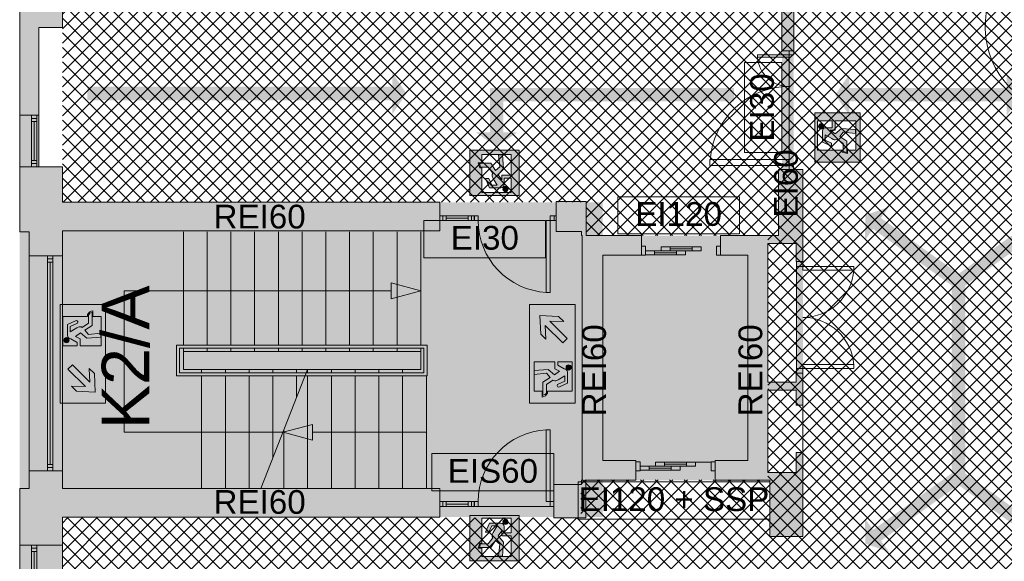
# Paper-space layout 'AP-11 STREFY POŻAROWE I EWAKUACJA - PIĘTRO 9' of a CAD drawing. Header units: millimetres. Extents: x 0 to 594, y 0 to 450.
# Tile 4 of 13: x 71 to 195, y 219 to 287. Entities that reach past the tile are written whole.
import ezdxf
from ezdxf.xclip import XClip

# ---------------------------------------------------------------- set-up
doc = ezdxf.new("R2010")
doc.units = ezdxf.units.MM
doc.header["$MEASUREMENT"] = 0
doc.header["$XCLIPFRAME"] = 0
for name, color, linetype, lineweight, true_color in [('A_ewakuacja_Nr_pióra__104', 7, 'Continuous', 5, 0x006532), ('A_podkład_Nr_pióra__254', 7, 'Continuous', 5, 0xfdfdfd), ('A_ppoż proj_Nr_pióra__104', 7, 'Continuous', 5, 0x006532), ('A_ppoż proj_Nr_pióra__70', 7, 'Continuous', 5, 0x65fe00), ('A_ppoż proj_Nr_pióra__71', 7, 'Continuous', 5, 0xcbfe65)]:
    doc.layers.add(name, color=color, linetype=linetype, lineweight=lineweight, true_color=true_color)
for name, color, linetype, lineweight in [('A_ewakuacja_Nr_pióra__4', 94, 'Continuous', 18), ('A_podkład_Nr_pióra__2', 8, 'Continuous', 13), ('A_ppoż proj_Nr_pióra__1', 7, 'Continuous', 20), ('A_ppoż proj_Nr_pióra__4', 94, 'Continuous', 18)]:
    doc.layers.add(name, color=color, linetype=linetype, lineweight=lineweight)
doc.layers.add('A_podrys', color=7, linetype='Continuous')
doc.styles.add('STYL_AUTOMATYCZNY_1', font='arial.ttf')

# ---------------------------------------------------------------- blocks, each defined once
blk = doc.blocks.new('Rysunek_1_1', base_point=(-1569.58, -182.91))
at = {"layer": 'A_ewakuacja_Nr_pióra__104', "linetype": 'Continuous', "lineweight": 0, "true_color": 0x004c26}
h = blk.add_hatch(color=118, dxfattribs=at)
h.paths.add_polyline_path([(171.23, 275.54), (171.23, 269.29), (176.97, 269.29), (176.97, 275.54)])
h.paths.add_polyline_path([(173.78, 273.34), (173.78, 274.54), (176.41, 274.54), (176.41, 270.82), (175.36, 270.82), (175.36, 270.39), (174.7, 270.56), (174.7, 270.82), (171.58, 270.82), (171.58, 274.54), (173.4, 274.54), (173.4, 273.65), (172.61, 273.65, 0.414214), (172.19, 273.24), (172.19, 271.81), (173.34, 271.3), (173.34, 271.7), (172.52, 272.09), (172.52, 272.75), (173.36, 272.27), (173.54, 272.16, 0.230447), (174.03, 272.2), (174.82, 271.65), (174.82, 270.66), (175.29, 270.53), (175.29, 271.96), (174.38, 272.56), (174.83, 273.09), (176.38, 272.94), (176.38, 273.43), (174.61, 273.56), (173.81, 272.88), (173.18, 273.34)], flags=0)
for points in [[(171.72, 273.72, 1), (172.34, 273.93, 1)], [(132.02, 265.59, 1), (132.23, 266.21, 1)], [(76.48, 247.07, 1), (76.77, 246.48, 1)], [(140.26, 243.05, 1), (139.97, 243.64, 1)], [(132.02, 224.12, 1), (132.23, 223.5, 1)]]:
    blk.add_hatch(color=118, dxfattribs=at).paths.add_polyline_path(points)
h = blk.add_hatch(color=118, dxfattribs=at)
h.paths.add_polyline_path([(133.84, 265.09), (133.84, 270.83), (127.6, 270.83), (127.6, 265.09)])
h.paths.add_polyline_path([(131.65, 267.65), (131.65, 267.05), (131.18, 267.68), (131.86, 268.48), (131.73, 270.24), (131.25, 270.24), (131.39, 268.7), (130.86, 268.25), (130.27, 269.15), (128.84, 269.15), (128.96, 268.68), (129.95, 268.68), (130.51, 267.9, 0.230447), (130.47, 267.4), (130.57, 267.23), (131.06, 266.38), (130.39, 266.38), (130, 267.21), (129.6, 267.21), (130.11, 266.06), (131.54, 266.06, 0.414214), (131.95, 266.47), (131.95, 267.27), (132.84, 267.27), (132.84, 265.44), (129.13, 265.44), (129.13, 268.57), (128.87, 268.57), (128.69, 269.23), (129.13, 269.23), (129.13, 270.28), (132.84, 270.28), (132.84, 267.65)], flags=0)
h = blk.add_hatch(color=118, dxfattribs=at)
h.paths.add_polyline_path([(81.56, 251.31), (75.82, 251.31), (75.82, 245.06), (81.56, 245.06)])
h.paths.add_polyline_path([(76.17, 246.06), (76.17, 249.78), (79.3, 249.78), (79.3, 250.04, -0.24241), (79.96, 250.51), (79.96, 249.78), (81, 249.78), (81, 246.06), (78.38, 246.06), (78.38, 246.95), (77.78, 247.25), (78.41, 247.72), (79.21, 247.04), (80.97, 247.17), (80.97, 247.66), (79.43, 247.51), (78.97, 248.04), (79.88, 248.64), (79.88, 250.29, 0.304489), (79.41, 249.94), (79.41, 248.95), (78.63, 248.4, 0.230447), (78.13, 248.44), (77.96, 248.33), (77.11, 247.85), (77.11, 248.51), (77.94, 248.9, 1.14772), (77.79, 249.23), (76.78, 248.79), (76.78, 247.36, 0.414214), (77.2, 246.95), (78, 246.5), (78, 246.06)], flags=0)
h = blk.add_hatch(color=118, dxfattribs=at)
h.paths.add_polyline_path([(135.18, 251.31), (135.18, 245.06), (140.92, 245.06), (140.92, 251.31)])
h.paths.add_polyline_path([(136.58, 247.54), (136.47, 249.91), (138.83, 249.8), (139.49, 249.14), (137.72, 249.21), (139.93, 247), (139.36, 246.43), (137.14, 248.63), (137.22, 246.9)], flags=0)
h = blk.add_hatch(color=118, dxfattribs=at)
h.paths.add_polyline_path([(81.56, 238.81), (81.56, 245.06), (75.82, 245.06), (75.82, 238.81)])
h.paths.add_polyline_path([(80.16, 242.58), (80.26, 240.21), (77.91, 240.32), (77.25, 240.97), (79.02, 240.91), (76.81, 243.12), (77.38, 243.69), (79.59, 241.48), (79.52, 243.22)], flags=0)
h = blk.add_hatch(color=118, dxfattribs=at)
h.paths.add_polyline_path([(135.18, 238.81), (140.92, 238.81), (140.92, 245.06), (135.18, 245.06)])
h.paths.add_polyline_path([(140.57, 244.06), (140.57, 240.34), (137.44, 240.34), (137.44, 240.08, -0.24241), (136.78, 239.6), (136.78, 240.34), (135.73, 240.34), (135.73, 244.05), (138.36, 244.05), (138.36, 243.16), (138.96, 242.86), (138.33, 242.4), (137.53, 243.08), (135.77, 242.95), (135.77, 242.46), (137.31, 242.6), (137.76, 242.08), (136.86, 241.48), (136.86, 239.83, 0.304489), (137.33, 240.18), (137.33, 241.17), (138.11, 241.72, 0.230447), (138.61, 241.68), (138.78, 241.78), (139.63, 242.27), (139.63, 241.61), (138.8, 241.22, 1.14772), (138.95, 240.88), (139.95, 241.33), (139.95, 242.76, 0.414214), (139.54, 243.17), (138.74, 243.61), (138.74, 244.06)], flags=0)
h = blk.add_hatch(color=118, dxfattribs=at)
h.paths.add_polyline_path([(133.84, 224.62), (127.6, 224.62), (127.6, 218.88), (133.84, 218.88)])
h.paths.add_polyline_path([(131.65, 222.06), (132.84, 222.06), (132.84, 219.43), (129.13, 219.43), (129.13, 220.48), (128.69, 220.48), (128.87, 221.14), (129.13, 221.14), (129.13, 224.27), (132.84, 224.27), (132.84, 222.44), (131.95, 222.44), (131.95, 223.24, 0.414214), (131.54, 223.65), (130.11, 223.65), (129.6, 222.5), (130, 222.5), (130.39, 223.33), (131.06, 223.33), (130.57, 222.48), (130.47, 222.31, 0.230447), (130.51, 221.81), (129.95, 221.03), (128.96, 221.03), (128.84, 220.56), (130.27, 220.56), (130.86, 221.46), (131.39, 221.01), (131.25, 219.47), (131.73, 219.47), (131.86, 221.23), (131.18, 222.03), (131.65, 222.66)], flags=0)
at = {"layer": 'A_podkład_Nr_pióra__254', "linetype": 'Continuous', "lineweight": 5, "true_color": 0xfdfdfd}
h = blk.add_hatch(color=7, dxfattribs=at)
h.paths.add_polyline_path([(70.72, 133.27), (539.52, 133.27), (539.52, 355.07), (203.12, 355.07), (203.12, 351.77), (203.17, 351.77), (203.17, 351.07), (203.77, 351.07), (203.77, 344.07), (203.77, 286.92), (269.37, 286.92), (372.12, 286.92), (514.02, 286.92), (520.91, 286.92), (533.82, 286.92), (533.82, 263.87), (514.02, 263.87), (514.02, 266.67), (486.32, 266.67), (486.32, 262.47), (471.82, 262.47), (471.82, 266.72), (401.12, 266.72), (401.12, 223.07), (372.12, 223.07), (372.12, 247.47), (371.32, 247.47), (371.32, 247.02), (370.32, 247.02), (370.32, 241.77), (363.67, 241.77), (363.02, 241.77), (363.02, 242.97), (359.62, 242.97), (359.62, 226.42), (346.82, 226.42), (346.82, 238.62), (348.42, 238.62), (348.42, 244.22), (345.32, 244.22), (345.32, 261.62), (370.32, 261.62), (370.32, 255.92), (371.32, 255.92), (371.32, 255.47), (372.12, 255.47), (372.12, 266.72), (296.52, 266.72), (296.52, 263.92), (248.98, 263.92), (248.98, 265.42), (245.88, 265.42), (245.88, 266.92), (203.77, 266.92), (203.72, 266.92), (203.32, 266.92), (203.32, 259.92), (207.72, 259.92), (207.72, 265.82), (215.12, 265.82), (215.12, 258.47), (215.52, 258.47), (215.52, 257.96), (215.58, 257.96), (215.58, 248.98), (215.52, 248.98), (215.52, 248.47), (215.12, 248.47), (215.12, 237.27), (215.52, 237.27), (215.52, 236.76), (215.58, 236.76), (215.58, 227.78), (215.52, 227.78), (215.52, 227.27), (215.12, 227.27), (215.12, 217.87), (214.89, 217.87), (214.89, 217.37), (214.89, 205.87), (215.12, 205.87), (215.12, 201.77), (203.32, 201.77), (169.12, 201.77), (169.12, 200.77), (168.57, 200.77), (168.57, 199.97), (169.12, 199.97), (169.77, 199.97), (169.77, 197.37), (171.77, 197.37), (171.77, 183.57), (161.07, 183.57), (161.07, 195.57), (161.07, 199.97), (161.57, 199.97), (161.57, 200.77), (161.07, 200.77), (161.07, 201.77), (149.37, 201.77), (149.37, 200.77), (141.37, 200.77), (141.37, 201.77), (88.38, 201.77, -0.025047), (88.42, 200.97), (80.92, 200.97), (80.92, 201.77), (76.12, 201.77), (76.12, 224.42), (123.82, 224.42), (123.82, 225.77), (138.22, 225.77), (138.22, 224.32), (142.27, 224.32), (142.27, 229.07), (165.52, 229.07), (165.52, 221.97), (169.72, 221.97), (169.72, 232.57), (168.87, 232.57), (168.87, 230.07), (165.27, 230.07), (165.27, 240.47), (168.87, 240.47), (168.87, 238.57), (169.72, 238.57), (169.72, 268.36), (169.14, 268.36), (168.55, 268.36), (168.55, 268.86), (167.97, 268.86), (167.97, 282.56), (167.97, 282.86), (168.57, 282.86), (168.57, 294.02), (175.94, 294.02), (181.14, 294.02), (182.17, 294.02), (182.17, 291.42), (184.77, 291.42), (184.77, 295.62), (184.77, 301.12), (184.76, 301.12), (178.39, 301.12), (173.77, 301.12), (173.77, 310.12), (173.77, 316.57), (173.77, 327.57), (173.77, 351.07), (174.77, 351.07), (174.77, 351.67), (174.77, 355.07), (70.72, 355.07)])
h.paths.add_polyline_path([(73.12, 268.72), (73.12, 286.32), (76.12, 286.32), (76.12, 294.02), (117.46, 294.02), (122.17, 294.02), (142.32, 294.02), (155.77, 294.02), (155.77, 294.82), (167.07, 294.82), (167.07, 268.36), (166.62, 268.36), (166.62, 260.02), (155.77, 260.02), (142.32, 260.02), (142.32, 264.32), (138.52, 264.32), (138.52, 262.52), (123.82, 262.52), (123.82, 264.22), (122.17, 264.22), (76.12, 264.22), (76.12, 268.72)], flags=0)
h.paths.add_polyline_path([(76.12, 351.77), (96.82, 351.77), (104.52, 351.77), (104.52, 351.07), (106.62, 351.07), (106.62, 321.72), (102.03, 321.72), (101.17, 320.86), (100.9, 320.59), (101.18, 320.31), (101.1, 320.22), (101.38, 319.94), (101.73, 320.29), (102.36, 320.92), (106.62, 320.92), (106.62, 319.32), (120.62, 319.32), (120.62, 318.82), (121.02, 318.82), (121.02, 318.94), (121.42, 318.94), (121.42, 319.32), (121.42, 320.12), (107.82, 320.12), (107.82, 351.07), (108.92, 351.07), (108.92, 351.77), (116.75, 351.77), (137.57, 351.77), (137.57, 351.07), (138.32, 351.07), (138.32, 344.07), (138.32, 329.62), (138.32, 318.62), (138.32, 302.32), (134.22, 302.32), (134.22, 295.62), (134.17, 295.62), (122.55, 295.62), (122.17, 295.62), (121.42, 295.62), (121.42, 302.72), (121.42, 309.32), (121.42, 309.7), (130.66, 309.7), (130.66, 310.1), (121.42, 310.1), (121.42, 309.7), (121.02, 309.7), (121.02, 309.82), (120.62, 309.82), (120.62, 309.32), (120.62, 302.72), (113.02, 302.72), (113.02, 304.72), (104.52, 304.72), (104.52, 302.72), (94.52, 302.72), (94.52, 313.08), (94.66, 313.22), (95.01, 313.58), (94.73, 313.86), (94.65, 313.77), (94.36, 314.06), (94.65, 314.34), (88.12, 320.87), (87.83, 320.59), (94.36, 314.06), (94.1, 313.79), (93.72, 313.41), (93.72, 302.72), (91.52, 302.72), (91.52, 302.32), (91.52, 295.22), (89.12, 295.22), (88.74, 295.22), (77.12, 295.22), (76.12, 295.22), (76.12, 325.82)], flags=0)
h.paths.add_polyline_path([(76.12, 200.17), (79.92, 200.17), (80.42, 200.17), (80.92, 200.17), (88.42, 200.17), (88.92, 200.17), (88.92, 195.97), (99.62, 195.97), (99.62, 177.87), (107.12, 177.87), (107.12, 161.87), (108.52, 161.87), (108.52, 179.27), (101.02, 179.27), (101.02, 186.97), (101.02, 195.97), (112.22, 195.97), (112.22, 200.37), (120.82, 200.37), (120.82, 196.37), (120.82, 191.37), (120.82, 184.27), (125.82, 184.27), (139.57, 184.27), (139.57, 144.07), (137.82, 144.07), (137.82, 137.27), (137.82, 136.57), (109.47, 136.57), (109.47, 137.27), (104.57, 137.27), (104.57, 136.57), (104.52, 136.57), (76.12, 136.57), (76.12, 166.77)], flags=0)
h.paths.add_polyline_path([(127.07, 191.57), (127.07, 196.37), (127.07, 199.22), (129.07, 199.22), (129.07, 199.97), (138.87, 199.97), (139.87, 199.97), (141.37, 199.97), (141.87, 199.97), (148.87, 199.97), (149.37, 199.97), (149.37, 195.57), (159.77, 195.57), (159.77, 183.57), (141.17, 183.57), (141.17, 188.37), (141.67, 188.37), (141.67, 192.57), (137.77, 192.57), (137.77, 191.57)], flags=0)
h.paths.add_polyline_path([(140.02, 329.62), (140.02, 344.07), (142.12, 344.07), (142.12, 351.07), (142.12, 351.77), (149.8, 351.77), (170.47, 351.77), (170.47, 351.07), (172.17, 351.07), (172.17, 327.57), (172.17, 316.57), (172.17, 310.12), (172.17, 301.12), (167.07, 301.12), (167.07, 295.62), (166.42, 295.62), (155.77, 295.62), (155.77, 302.32), (140.02, 302.32), (140.02, 318.62)], flags=0)
h.paths.add_polyline_path([(141.17, 144.07), (141.17, 178.77), (161.07, 178.77), (161.07, 182.17), (171.77, 182.17), (171.77, 171.17), (172.77, 171.17), (172.77, 170.67), (172.77, 162.67), (172.77, 162.17), (171.77, 162.17), (171.77, 137.27), (170.77, 137.27), (170.77, 136.57), (142.27, 136.57), (142.27, 137.27), (141.82, 137.27), (141.82, 144.07)], flags=0)
h.paths.add_polyline_path([(168.87, 241.47), (165.27, 241.47), (165.27, 259.02), (168.87, 259.02), (168.87, 256.72), (168.92, 256.72), (168.92, 242.62), (168.87, 242.62)], flags=0)
h.paths.add_polyline_path([(173.57, 170.17), (181.55, 170.17), (181.57, 170.17), (181.57, 170.67), (173.57, 170.67), (173.57, 171.17), (173.57, 197.37), (173.57, 199.97), (180.57, 199.97), (181.07, 199.97), (181.07, 200.77), (189.07, 200.77), (189.07, 199.97), (188.57, 199.97), (188.57, 191.99), (188.57, 191.97), (189.07, 191.97), (189.07, 199.97), (189.57, 199.97), (197.17, 199.97), (197.17, 195.72), (203.57, 195.72), (203.57, 188.42), (203.57, 144.17), (203.57, 137.27), (203.37, 137.27), (203.37, 136.57), (174.87, 136.57), (174.87, 137.27), (173.57, 137.27), (173.57, 162.17), (173.57, 162.67)], flags=0)
h.paths.add_polyline_path([(205.57, 344.07), (207.77, 344.07), (207.77, 351.06), (208.52, 351.07), (208.52, 351.77), (236.67, 351.77), (236.82, 351.77), (236.82, 351.07), (237.77, 351.07), (237.77, 312.77), (228.77, 312.77), (228.21, 312.27), (227.93, 312.01), (228.2, 311.72), (228.11, 311.63), (228.38, 311.34), (228.75, 311.67), (229.08, 311.97), (248.47, 311.97), (248.47, 311.47), (248.87, 311.47), (248.87, 311.59), (249.27, 311.59), (249.27, 312.77), (239.67, 312.77), (239.67, 344.07), (239.67, 351.07), (241.47, 351.07), (241.47, 351.77), (269.87, 351.77), (269.87, 351.07), (269.87, 344.07), (270.37, 344.07), (270.37, 312.77), (270.37, 300.52), (269.87, 300.52), (269.87, 296.42), (270.37, 296.42), (270.37, 288.72), (258.37, 288.72), (258.37, 291.02), (249.27, 291.02), (249.27, 300.52), (249.27, 302.35), (248.87, 302.35), (248.87, 302.47), (248.47, 302.47), (248.47, 301.97), (248.47, 293.12), (240.2, 293.12), (240.2, 295.1), (231.7, 295.1), (231.7, 293.12), (225.37, 293.12), (220.77, 293.12), (220.77, 302.12), (220.77, 304.46), (221.33, 304.97), (221.7, 305.3), (221.43, 305.6), (221.34, 305.52), (221.07, 305.82), (220.79, 305.56), (219.97, 304.82), (219.97, 293.12), (218.37, 293.12), (218.37, 288.72), (217.87, 288.72), (207.37, 288.72), (206.67, 288.72), (206.67, 296.42), (205.57, 296.42), (205.57, 300.52), (205.57, 313.82)], flags=0)
h.paths.add_polyline_path([(205.67, 188.37), (207.87, 188.37), (207.87, 195.47), (216.17, 195.47), (216.17, 197.67), (227.34, 197.67), (227.34, 200.97), (227.74, 200.97), (238.14, 200.97), (238.14, 158.82), (237.17, 158.82), (237.17, 155.02), (241.17, 155.02), (241.17, 157.57), (269.67, 157.57), (269.67, 155.02), (270.37, 155.02), (270.37, 137.07), (269.67, 137.07), (269.67, 136.07), (241.27, 136.07), (241.17, 136.07), (241.17, 137.07), (237.17, 137.07), (237.17, 136.07), (209.87, 136.07), (209.87, 137.07), (205.67, 137.07), (205.67, 155.02), (206.57, 155.02), (206.57, 158.82), (205.67, 158.82)], flags=0)
h.paths.add_polyline_path([(215.67, 201.77), (215.67, 221.97), (245.87, 221.97), (245.87, 223.17), (248.97, 223.17), (248.97, 224.07), (296.52, 224.07), (296.52, 221.32), (471.72, 221.32), (471.72, 225.94), (486.42, 225.94), (486.42, 221.32), (513.52, 221.32), (513.52, 224.27), (533.82, 224.27), (533.82, 201.92), (513.52, 201.92), (471.72, 201.92), (296.52, 201.92), (296.52, 201.77)], flags=0)
h.paths.add_polyline_path([(216.66, 248.47), (216.62, 248.47), (216.62, 258.47), (216.66, 258.47)], flags=0)
h.paths.add_polyline_path([(239.67, 184.81), (239.67, 195.47), (249.52, 195.47), (259.37, 195.47), (259.37, 200.77), (268.87, 200.77), (269.37, 200.77), (269.37, 195.47), (269.97, 195.47), (269.97, 192.72), (269.97, 188.82), (270.37, 188.82), (270.37, 158.82), (239.67, 158.82), (239.67, 172.89), (255.02, 172.89), (255.02, 174.14), (239.67, 174.14)], flags=0)
h.paths.add_polyline_path([(271.67, 200.32), (273.83, 200.32), (274.23, 200.32), (284.23, 200.32), (284.63, 200.32), (289.37, 200.32), (289.37, 195.52), (289.97, 195.52), (295.47, 195.52), (303.87, 195.52), (303.87, 158.82), (302.72, 158.82), (302.72, 155.02), (303.87, 155.02), (303.87, 137.07), (302.57, 137.07), (302.57, 136.07), (274.17, 136.07), (274.17, 137.07), (273.27, 137.07), (273.27, 155.02), (274.17, 155.02), (274.17, 158.82), (273.27, 158.82), (273.27, 188.82), (273.97, 188.82), (273.97, 192.72), (271.67, 192.72)], flags=0)
h.paths.add_polyline_path([(273.87, 300.52), (273.27, 300.52), (273.27, 344.07), (273.87, 344.07), (273.87, 351.06), (274.87, 351.07), (274.87, 351.77), (303.27, 351.77), (303.27, 351.07), (304.07, 351.07), (304.07, 312.77), (294.97, 312.77), (294.13, 312.01), (294.4, 311.72), (294.31, 311.63), (294.58, 311.34), (295.28, 311.97), (314.67, 311.97), (314.67, 311.47), (315.07, 311.47), (315.07, 311.59), (315.47, 311.59), (315.47, 312.77), (305.97, 312.77), (305.97, 351.07), (307.32, 351.07), (307.32, 351.77), (335.77, 351.77), (335.77, 351.07), (336.17, 351.07), (336.17, 344.07), (336.67, 344.07), (336.67, 300.52), (336.17, 300.52), (336.17, 296.42), (337.27, 296.42), (337.27, 288.72), (336.07, 288.72), (336.07, 298.72), (335.57, 298.72), (335.57, 298.71), (335.57, 288.72), (336.07, 288.72), (336.07, 287.92), (326.07, 287.92), (326.07, 288.72), (325.57, 288.72), (325.57, 292.72), (315.47, 292.72), (315.47, 302.35), (324.71, 302.35), (324.71, 302.75), (315.47, 302.75), (315.47, 302.35), (315.07, 302.35), (315.07, 302.47), (314.67, 302.47), (314.67, 292.72), (306.4, 292.72), (306.4, 294.72), (297.9, 294.72), (297.9, 292.74), (286.97, 292.72), (286.97, 304.46), (287.9, 305.3), (287.63, 305.6), (287.54, 305.52), (287.27, 305.82), (287.57, 306.09), (281.38, 312.94), (281.08, 312.67), (287.27, 305.82), (286.17, 304.82), (286.17, 292.72), (284.67, 292.72), (284.67, 288.72), (284.17, 288.72), (284.17, 287.92), (274.17, 287.92), (274.17, 288.72), (274.67, 288.72), (274.67, 298.71), (274.67, 298.72), (274.17, 298.72), (274.17, 288.72), (273.27, 288.72), (273.27, 296.42), (273.87, 296.42)], flags=0)
h.paths.add_polyline_path([(297.62, 242.32), (317.21, 242.32), (317.21, 226.52), (317.21, 223.12), (302.32, 223.12), (302.32, 226.52), (297.62, 226.52)], flags=0)
h.paths.add_polyline_path([(297.62, 261.82), (302.92, 261.82), (302.92, 264.92), (318.32, 264.92), (318.32, 261.82), (318.32, 261.72), (323.42, 261.72), (336.12, 261.72), (336.12, 259.92), (339.92, 259.92), (343.42, 259.92), (343.42, 249.22), (339.92, 249.22), (339.92, 243.92), (336.12, 243.92), (323.42, 243.92), (323.42, 243.32), (318.32, 243.32), (297.62, 243.32)], flags=0)
h.paths.add_polyline_path([(305.52, 195.52), (318.62, 195.52), (324.12, 195.52), (324.72, 195.52), (324.72, 200.32), (324.93, 200.32), (325.33, 200.32), (336.92, 200.32), (336.92, 192.42), (335.92, 192.42), (335.92, 188.52), (336.42, 188.52), (336.42, 158.82), (335.52, 158.82), (335.52, 155.02), (336.42, 155.02), (336.42, 137.07), (335.62, 137.07), (335.62, 136.07), (307.22, 136.07), (307.22, 137.07), (305.52, 137.07), (305.52, 155.02), (307.22, 155.02), (307.22, 158.82), (305.52, 158.82)], flags=0)
h.paths.add_polyline_path([(318.91, 242.32), (343.42, 242.32), (343.42, 228.32), (336.32, 228.32), (336.32, 223.12), (318.91, 223.12), (318.91, 228.32)], flags=0)
h.paths.add_polyline_path([(338.72, 200.32), (339.52, 200.32), (339.92, 200.32), (349.92, 200.32), (350.32, 200.32), (350.32, 196.02), (350.92, 196.02), (356.42, 196.02), (370.22, 196.02), (370.22, 158.82), (368.67, 158.82), (368.67, 155.02), (370.22, 155.02), (370.22, 137.07), (368.42, 137.07), (368.42, 136.07), (340.02, 136.07), (340.02, 137.07), (339.32, 137.07), (339.32, 155.02), (340.02, 155.02), (340.02, 158.82), (339.32, 158.82), (339.32, 188.52), (339.92, 188.52), (339.92, 192.42), (338.72, 192.42)], flags=0)
h.paths.add_polyline_path([(338.87, 288.72), (338.87, 296.42), (339.97, 296.42), (339.97, 300.52), (339.37, 300.52), (339.37, 344.07), (339.97, 344.07), (339.97, 351.77), (368.27, 351.77), (368.27, 351.07), (370.27, 351.07), (370.27, 292.72), (351.67, 292.72), (351.67, 288.72), (351.17, 288.72), (351.17, 298.72), (350.67, 298.72), (350.67, 298.71), (350.67, 288.72), (351.17, 288.72), (351.17, 287.92), (341.17, 287.92), (341.17, 288.72)], flags=0)
h.paths.add_polyline_path([(360.52, 223.02), (360.52, 240.87), (370.32, 240.87), (370.32, 235.82), (371.32, 235.82), (371.32, 227.92), (370.32, 227.92), (370.32, 225.02), (364.12, 225.02), (364.12, 223.02)], flags=0)
h.paths.add_polyline_path([(373.17, 158.82), (371.87, 158.82), (371.87, 196.02), (383.58, 196.02), (383.58, 190.52), (384.38, 190.52), (384.38, 197.72), (391.28, 197.72), (391.28, 200.58), (391.68, 200.58), (402.08, 200.58), (402.08, 200.32), (403.07, 200.32), (403.07, 192.42), (402.02, 192.42), (402.02, 188.52), (403.07, 188.52), (403.07, 158.82), (402.07, 158.82), (402.07, 155.02), (403.07, 155.02), (403.07, 137.07), (401.77, 137.07), (401.77, 136.07), (373.17, 136.07), (373.17, 137.07), (371.87, 137.07), (371.87, 155.02), (373.17, 155.02)], flags=0)
h.paths.add_polyline_path([(372.07, 339.57), (391.57, 339.57), (391.57, 341.37), (391.67, 341.37), (391.67, 340.82), (392.17, 340.82), (401.87, 340.82), (401.87, 341.37), (401.97, 341.37), (401.97, 287.52), (393.42, 287.52), (392.92, 287.52), (392.92, 303.32), (391.52, 303.32), (391.52, 288.32), (372.07, 288.32)], flags=0)
h.paths.add_polyline_path([(402.72, 228.12), (402.72, 260.12), (405.92, 260.12), (405.92, 264.32), (402.72, 264.32), (402.72, 265.12), (431.72, 265.12), (431.72, 261.72), (437.32, 261.72), (437.32, 259.32), (448.52, 259.32), (448.52, 228.52), (435.22, 228.52), (435.22, 222.92), (420.02, 222.92), (416.32, 222.92), (402.72, 222.92), (402.72, 224.12), (405.92, 224.12), (405.92, 228.12)], flags=0)
h.paths.add_polyline_path([(406.52, 288.72), (403.67, 288.72), (403.67, 296.42), (406.02, 296.42), (406.02, 300.52), (403.67, 300.52), (403.67, 339.57), (406.07, 339.57), (406.07, 351.07), (406.42, 351.07), (406.42, 351.77), (434.82, 351.77), (434.82, 351.07), (435.92, 351.07), (435.92, 312.87), (427.32, 312.87), (426.48, 312.11), (426.75, 311.82), (426.66, 311.73), (426.93, 311.44), (427.63, 312.07), (447.02, 312.07), (447.02, 311.57), (447.42, 311.57), (447.42, 311.69), (447.82, 311.69), (447.82, 312.87), (437.52, 312.87), (437.52, 344.07), (437.52, 351.07), (439.12, 351.07), (439.12, 351.77), (467.62, 351.77), (467.62, 351.07), (467.62, 344.07), (468.77, 344.07), (468.77, 312.87), (468.77, 300.42), (467.67, 300.42), (467.67, 296.32), (468.77, 296.32), (468.77, 288.72), (455.82, 288.72), (455.82, 292.82), (447.82, 292.82), (447.82, 300.42), (447.82, 302.45), (447.42, 302.45), (447.42, 302.57), (447.02, 302.57), (447.02, 292.82), (430.25, 292.82), (419.32, 292.82), (419.32, 304.56), (420.25, 305.4), (419.98, 305.7), (419.89, 305.62), (419.62, 305.92), (419.92, 306.19), (413.73, 313.04), (413.43, 312.77), (419.62, 305.92), (418.52, 304.92), (418.52, 292.82), (417.02, 292.82), (417.02, 288.72)], flags=0)
h.paths.add_polyline_path([(404.77, 155.02), (406.57, 155.02), (406.57, 158.82), (404.77, 158.82), (404.77, 188.52), (405.82, 188.52), (405.82, 192.42), (404.77, 192.42), (404.77, 200.32), (406.12, 200.32), (406.52, 200.32), (416.52, 200.32), (416.92, 200.32), (417.02, 200.32), (417.02, 196.02), (417.62, 196.02), (423.12, 196.02), (436.12, 196.02), (436.12, 158.82), (434.92, 158.82), (434.92, 155.02), (436.12, 155.02), (436.12, 137.07), (434.97, 137.07), (434.97, 136.07), (406.57, 136.07), (406.57, 137.07), (404.77, 137.07)], flags=0)
h.paths.add_polyline_path([(437.82, 155.02), (439.42, 155.02), (439.42, 158.82), (437.82, 158.82), (437.82, 196.22), (451.42, 196.22), (456.92, 196.22), (457.52, 196.22), (457.52, 200.32), (467.92, 200.32), (468.32, 200.32), (469.07, 200.32), (469.07, 192.42), (468.02, 192.42), (468.02, 188.52), (469.22, 188.52), (469.22, 158.82), (467.92, 158.82), (467.92, 155.02), (469.22, 155.02), (469.22, 137.07), (467.72, 137.07), (467.72, 136.07), (439.42, 136.07), (439.42, 137.07), (437.82, 137.07)], flags=0)
h.paths.add_polyline_path([(453.82, 248.02), (450.12, 248.02), (450.12, 265.12), (467.92, 265.12), (467.92, 244.72), (453.82, 244.72)], flags=0)
h.paths.add_polyline_path([(460.02, 222.92), (450.12, 222.92), (450.12, 243.32), (467.92, 243.32), (467.92, 222.92), (467.62, 222.92), (467.62, 221.92), (460.02, 221.92)], flags=0)
h.paths.add_polyline_path([(470.47, 315.42), (471.19, 315.42), (471.19, 315.97), (471.64, 315.97), (471.64, 306.87), (472.14, 306.87), (472.14, 306.88), (472.14, 315.97), (471.64, 315.97), (471.64, 316.57), (471.19, 316.57), (471.19, 316.92), (470.47, 316.92), (470.47, 344.07), (471.62, 344.07), (471.62, 351.06), (472.32, 351.07), (472.32, 351.77), (472.42, 351.77), (500.72, 351.77), (500.72, 351.07), (501.82, 351.07), (501.82, 336.02), (501.82, 316.92), (491.32, 316.92), (490.82, 316.92), (487.22, 316.92), (481.24, 316.92), (481.24, 316.57), (480.74, 316.57), (480.74, 315.97), (481.24, 315.97), (481.24, 315.42), (486.42, 315.42), (486.42, 305.92), (484.63, 305.92), (484.63, 288.72), (481.92, 288.72), (470.47, 288.72), (470.47, 296.32), (471.47, 296.32), (471.47, 300.42), (470.47, 300.42)], flags=0)
h.paths.add_polyline_path([(470.67, 200.32), (482.57, 200.32), (482.97, 200.32), (483.02, 200.32), (483.02, 195.72), (483.62, 195.72), (489.12, 195.72), (502.22, 195.72), (502.22, 158.82), (500.32, 158.82), (500.32, 155.02), (502.22, 155.02), (502.22, 137.07), (500.72, 137.07), (500.72, 136.07), (472.42, 136.07), (472.42, 137.07), (470.92, 137.07), (470.92, 155.02), (472.42, 155.02), (472.42, 158.82), (470.92, 158.82), (470.92, 188.52), (471.92, 188.52), (471.92, 192.42), (470.67, 192.42)], flags=0)
h.paths.add_polyline_path([(485.83, 292.72), (485.83, 304.42), (487.92, 304.42), (487.92, 315.42), (490.82, 315.42), (490.82, 316.12), (491.32, 316.12), (501.82, 316.12), (501.82, 304.42), (518.92, 304.42), (518.92, 292.72), (492.52, 292.72)], flags=0)
h.paths.add_polyline_path([(503.42, 327.82), (505.44, 327.82), (507.52, 327.82), (507.52, 331.52), (513.52, 331.52), (513.52, 333.22), (507.52, 333.22), (503.42, 333.22), (503.42, 351.07), (505.02, 351.07), (505.02, 351.77), (533.32, 351.77), (533.32, 318.62), (533.32, 288.72), (532.92, 288.72), (532.42, 288.72), (522.42, 288.72), (521.92, 288.72), (520.42, 288.72), (520.42, 305.52), (522.22, 305.52), (522.22, 309.72), (503.42, 309.72), (503.42, 318.91)], flags=0)
h.paths.add_polyline_path([(503.92, 178.92), (521.92, 178.92), (521.92, 200.32), (522.52, 200.32), (522.52, 201.12), (532.92, 201.12), (533.32, 201.12), (533.32, 158.82), (531.42, 158.82), (531.42, 155.02), (533.32, 155.02), (533.32, 137.07), (531.22, 137.07), (531.22, 136.07), (504.82, 136.07), (504.82, 137.07), (503.92, 137.07), (503.92, 155.02), (504.82, 155.02), (504.82, 158.82), (503.92, 158.82), (503.92, 161.27), (508.72, 161.27), (508.72, 165.77), (503.92, 165.77), (503.92, 169.37)], flags=0)
h.paths.add_polyline_path([(503.92, 195.72), (511.12, 195.72), (511.12, 201.12), (520.92, 201.12), (520.92, 183.32), (503.92, 183.32)], flags=0)
at = {"layer": 'A_ppoż proj_Nr_pióra__104', "linetype": 'Continuous', "lineweight": 5, "true_color": 0x006532}
for points in [[(79.25, 277.13), (117.81, 277.13), (117.81, 275.36), (119.61, 277.98), (117.81, 280.6), (117.81, 278.83), (79.25, 278.83)], [(175.6, 275.2), (175.6, 276.97), (195.49, 276.97), (195.49, 275.2), (197.29, 277.82), (195.49, 280.44), (195.49, 278.67), (175.6, 278.67), (175.6, 280.44), (173.8, 277.82)], [(128.38, 273.07), (131, 271.26), (133.62, 273.07), (131.85, 273.07), (131.85, 276.97), (160.99, 276.97), (160.99, 278.67), (130.15, 278.67), (130.15, 276.97), (130.15, 273.07)], [(189.61, 255.02), (179.59, 262.23), (180.62, 263.66), (177.62, 262.59), (177.56, 259.41), (178.59, 260.84), (188.62, 253.64)], [(189.14, 254.99), (190.13, 253.61), (200.16, 260.82), (201.19, 259.39), (201.13, 262.57), (198.14, 263.64), (199.17, 262.2)], [(188.54, 228.47), (190.24, 228.47), (190.24, 255.17), (188.54, 255.17)], [(189.61, 228.63), (188.62, 230.01), (178.59, 222.8), (177.56, 224.24), (177.62, 221.06), (180.62, 219.99), (179.59, 221.42)], [(189.14, 228.65), (199.17, 221.44), (198.14, 220.01), (201.13, 221.08), (201.19, 224.26), (200.16, 222.82), (190.13, 230.03)]]:
    blk.add_hatch(color=128, dxfattribs=at).paths.add_polyline_path(points)
at = {"layer": 'A_ppoż proj_Nr_pióra__4', "linetype": 'Continuous', "lineweight": 0, "true_color": 0x002000}
for points in [[(70.72, 260.62), (141.82, 260.62), (141.82, 264.22), (70.72, 264.22)], [(141.82, 264.22), (141.82, 224.42), (144.42, 224.42), (144.42, 264.22)], [(144.42, 257.52), (165.27, 257.52), (165.27, 260.02), (144.42, 260.02)], [(162.77, 231.57), (165.27, 231.57), (165.27, 257.52), (162.77, 257.52)], [(144.42, 229.07), (165.27, 229.07), (165.27, 231.57), (144.42, 231.57)], [(70.72, 224.42), (141.82, 224.42), (141.82, 228.02), (70.72, 228.02)]]:
    blk.add_hatch(color=98, dxfattribs=at).paths.add_polyline_path(points)
at = {"layer": 'A_ppoż proj_Nr_pióra__70', "linetype": 'Continuous', "lineweight": 0, "true_color": 0x193f00}
for points in [[(167.07, 294.02), (167.07, 260.02), (168.57, 260.02), (168.57, 294.02)], [(165.27, 259.02), (168.57, 259.02), (168.57, 260.02), (165.27, 260.02)]]:
    blk.add_hatch(color=88, dxfattribs=at).paths.add_polyline_path(points)
at = {"layer": 'A_ppoż proj_Nr_pióra__71', "linetype": 'Continuous', "lineweight": 5, "true_color": 0xcbfe65}
h = blk.add_hatch(dxfattribs=at)
h.set_pattern_fill('bloczki_betonowe_0001', color=71, style=0, pattern_type=2)
h.set_pattern_definition([(45, (-1569.5778, -182.9054), (-0.9192388, 0.9192388), []), (135, (-1569.5778, -182.9054), (0.9192388, 0.9192388), [])])
h.paths.add_polyline_path([(76.12, 224.32), (76.12, 136.62), (203.57, 136.62), (203.57, 201.77), (215.12, 201.77), (215.12, 265.82), (203.77, 265.82), (203.77, 355.07), (210.52, 355.07), (210.52, 439.37), (174.77, 439.37), (174.77, 351.82), (76.12, 351.82), (76.12, 264.22), (142.32, 264.22), (142.32, 260.02), (165.27, 260.02), (165.27, 229.12), (141.67, 229.12), (141.67, 224.32)])
at = {"layer": 'A_ewakuacja_Nr_pióra__4', "color": 94, "linetype": 'Continuous', "lineweight": 18, "flags": 128}
for points in [[(176.97, 275.54), (176.97, 269.29), (171.23, 269.29), (171.23, 275.54)], [(171.23, 275.54), (176.97, 275.54)], [(133.84, 270.83), (127.6, 270.83), (127.6, 265.09), (133.84, 265.09)], [(133.84, 265.09), (133.84, 270.83)], [(75.82, 245.06), (75.82, 251.31), (81.56, 251.31), (81.56, 245.06)], [(135.18, 245.06), (135.18, 251.31), (140.92, 251.31), (140.92, 245.06)], [(81.56, 245.06), (81.56, 238.81), (75.82, 238.81), (75.82, 245.06)], [(140.92, 245.06), (140.92, 238.81), (135.18, 238.81), (135.18, 245.06)], [(133.84, 218.88), (127.6, 218.88), (127.6, 224.62), (133.84, 224.62)], [(133.84, 224.62), (133.84, 218.88)]]:
    blk.add_lwpolyline(points, dxfattribs=at)
for points in [[(176.41, 274.54), (173.78, 274.54), (173.78, 273.34), (173.18, 273.34), (173.81, 272.88), (174.61, 273.56), (176.38, 273.43), (176.38, 272.94), (174.83, 273.09), (174.38, 272.56), (175.29, 271.96), (175.29, 270.53), (174.82, 270.66), (174.82, 271.65), (174.03, 272.2, -0.230447), (173.54, 272.16), (173.36, 272.27), (172.52, 272.75), (172.52, 272.09), (173.34, 271.7), (173.34, 271.3), (172.19, 271.81), (172.19, 273.24, -0.414214), (172.61, 273.65), (173.4, 273.65), (173.4, 274.54), (171.58, 274.54), (171.58, 270.82), (174.7, 270.82), (174.7, 270.56), (175.36, 270.39), (175.36, 270.82), (176.41, 270.82)], [(132.84, 270.28), (132.84, 267.65), (131.65, 267.65), (131.65, 267.05), (131.18, 267.68), (131.86, 268.48), (131.73, 270.24), (131.25, 270.24), (131.39, 268.7), (130.86, 268.25), (130.27, 269.15), (128.84, 269.15), (128.96, 268.68), (129.95, 268.68), (130.51, 267.9, 0.230447), (130.47, 267.4), (130.57, 267.23), (131.06, 266.38), (130.39, 266.38), (130, 267.21), (129.6, 267.21), (130.11, 266.06), (131.54, 266.06, 0.414214), (131.95, 266.47), (131.95, 267.27), (132.84, 267.27), (132.84, 265.44), (129.13, 265.44), (129.13, 268.57), (128.87, 268.57), (128.69, 269.23), (129.13, 269.23), (129.13, 270.28)], [(81, 246.06), (78.38, 246.06), (78.38, 246.95), (77.78, 247.25), (78.41, 247.72), (79.21, 247.04), (80.97, 247.17), (80.97, 247.66), (79.43, 247.51), (78.97, 248.04), (79.88, 248.64), (79.88, 250.29, 0.304489), (79.41, 249.94), (79.41, 248.95), (78.63, 248.4, 0.230447), (78.13, 248.44), (77.96, 248.33), (77.11, 247.85), (77.11, 248.51), (77.94, 248.9, 1.14772), (77.79, 249.23), (76.78, 248.79), (76.78, 247.36, 0.414214), (77.2, 246.95), (78, 246.5), (78, 246.06), (76.17, 246.06), (76.17, 249.78), (79.3, 249.78), (79.3, 250.04, -0.24241), (79.96, 250.51), (79.96, 249.78), (81, 249.78)], [(135.73, 244.05), (138.36, 244.05), (138.36, 243.16), (138.96, 242.86), (138.33, 242.4), (137.53, 243.08), (135.77, 242.95), (135.77, 242.46), (137.31, 242.6), (137.76, 242.08), (136.86, 241.48), (136.86, 239.83, 0.304489), (137.33, 240.18), (137.33, 241.17), (138.11, 241.72, 0.230447), (138.61, 241.68), (138.78, 241.78), (139.63, 242.27), (139.63, 241.61), (138.8, 241.22, 1.14772), (138.95, 240.88), (139.95, 241.33), (139.95, 242.76, 0.414214), (139.54, 243.17), (138.74, 243.61), (138.74, 244.06), (140.57, 244.06), (140.57, 240.34), (137.44, 240.34), (137.44, 240.08, -0.24241), (136.78, 239.6), (136.78, 240.34), (135.73, 240.34)], [(132.84, 219.43), (132.84, 222.06), (131.65, 222.06), (131.65, 222.66), (131.18, 222.03), (131.86, 221.23), (131.73, 219.47), (131.25, 219.47), (131.39, 221.01), (130.86, 221.46), (130.27, 220.56), (128.84, 220.56), (128.96, 221.03), (129.95, 221.03), (130.51, 221.81, -0.230447), (130.47, 222.31), (130.57, 222.48), (131.06, 223.33), (130.39, 223.33), (130, 222.5), (129.6, 222.5), (130.11, 223.65), (131.54, 223.65, -0.414214), (131.95, 223.24), (131.95, 222.44), (132.84, 222.44), (132.84, 224.27), (129.13, 224.27), (129.13, 221.14), (128.87, 221.14), (128.69, 220.48), (129.13, 220.48), (129.13, 219.43)]]:
    blk.add_lwpolyline(points, format="xyb", close=True, dxfattribs=at)
for points in [[(139.36, 246.43), (139.93, 247), (137.72, 249.21), (139.49, 249.14), (138.83, 249.8), (136.47, 249.91), (136.58, 247.54), (137.22, 246.9), (137.14, 248.63)], [(77.38, 243.69), (76.81, 243.12), (79.02, 240.91), (77.25, 240.97), (77.91, 240.32), (80.26, 240.21), (80.16, 242.58), (79.52, 243.22), (79.59, 241.48)]]:
    blk.add_lwpolyline(points, close=True, dxfattribs=at)
at = {"layer": 'A_ewakuacja_Nr_pióra__4', "color": 94, "linetype": 'Continuous', "lineweight": 18}
for centre in [(172.03, 273.82), (132.13, 265.9), (76.63, 246.78), (140.11, 243.34), (132.13, 223.81)]:
    blk.add_circle(centre, 0.328, dxfattribs=at)
at = {"layer": 'A_podkład_Nr_pióra__2', "color": 8, "linetype": 'Continuous', "lineweight": 13}
for p, q in [((70.72, 355.07), (70.72, 260.47)), ((167.07, 283.36), (167.07, 301.12)), ((76.12, 286.32), (76.12, 294.02)), ((168.57, 282.86), (168.57, 294.02)), ((76.12, 286.32), (73.12, 286.32)), ((73.12, 268.72), (73.12, 286.32)), ((163.97, 282.86), (163.97, 282.56)), ((168.57, 282.86), (163.97, 282.86)), ((167.97, 282.56), (163.97, 282.56)), ((167.07, 283.36), (168.57, 283.36)), ((167.97, 268.36), (167.97, 283.36)), ((73.12, 275.22), (70.72, 275.22)), ((72.22, 268.72), (72.22, 275.22)), ((72.9, 275.22), (72.9, 268.72)), ((72.22, 274.82), (72.9, 274.82)), ((72.9, 274.42), (72.22, 274.42)), ((72.56, 274.42), (72.56, 269.52)), ((72.9, 269.52), (72.22, 269.52)), ((72.22, 269.12), (72.9, 269.12)), ((157.97, 268.86), (157.97, 269.62)), ((167.97, 269.62), (157.97, 269.62)), ((168.55, 268.86), (157.97, 268.86)), ((168.55, 268.36), (168.55, 268.86)), ((76.12, 268.72), (70.72, 268.72)), ((76.12, 264.22), (76.12, 268.72)), ((166.62, 268.36), (166.62, 260.02)), ((169.72, 268.36), (166.62, 268.36)), ((169.72, 268.36), (169.72, 255.62)), ((123.82, 264.22), (76.12, 264.22)), ((123.82, 260.62), (123.82, 264.22)), ((138.52, 264.32), (138.52, 260.52)), ((142.32, 264.32), (138.52, 264.32)), ((142.32, 264.32), (142.32, 260.02)), ((128.67, 262.52), (123.82, 262.52)), ((123.82, 261.92), (128.67, 261.92)), ((124.22, 261.92), (124.22, 262.52)), ((124.62, 262.52), (124.62, 261.92)), ((127.42, 262.22), (124.62, 262.22)), ((127.42, 262.52), (127.42, 261.92)), ((127.82, 261.92), (127.82, 262.52)), ((128.17, 262.52), (128.17, 261.92)), ((128.22, 261.92), (128.22, 262.52)), ((128.67, 261.92), (128.67, 262.52)), ((138.52, 261.92), (137.27, 261.92)), ((137.27, 261.92), (137.27, 252.82)), ((138.52, 262.52), (137.77, 262.52)), ((137.77, 252.82), (137.77, 262.52)), ((138.27, 262.52), (138.27, 261.92)), ((138.52, 261.92), (138.52, 262.52)), ((70.72, 260.47), (71.92, 260.47)), ((71.92, 260.47), (71.92, 228.02)), ((76.12, 228.02), (76.12, 260.62)), ((76.12, 260.62), (123.82, 260.62)), ((91.42, 260.47), (91.42, 246.17)), ((94.42, 260.47), (94.42, 246.17)), ((97.42, 260.47), (97.42, 246.17)), ((100.42, 260.47), (100.42, 246.17)), ((103.42, 260.47), (103.42, 246.17)), ((106.42, 260.47), (106.42, 246.17)), ((109.42, 260.47), (109.42, 246.17)), ((112.42, 260.47), (112.42, 246.17)), ((115.42, 260.47), (115.42, 246.17)), ((118.42, 260.47), (118.42, 246.17)), ((121.42, 260.47), (121.42, 246.17)), ((138.52, 260.52), (141.72, 260.52)), ((141.72, 260.52), (141.72, 260.02)), ((141.82, 260.02), (141.72, 260.02)), ((141.82, 260.02), (141.82, 229.07)), ((149.32, 260.02), (142.32, 260.02)), ((149.32, 260.02), (149.32, 257.52)), ((159.32, 260.02), (159.32, 257.52)), ((166.62, 260.02), (159.32, 260.02)), ((165.27, 241.47), (165.27, 259.02)), ((165.27, 259.02), (168.87, 259.02)), ((168.87, 259.02), (168.87, 256.72)), ((149.83, 258.66), (149.32, 258.66)), ((149.83, 257.52), (149.83, 258.66)), ((156.85, 258.09), (149.83, 258.09)), ((150.97, 257.58), (150.97, 258.09)), ((150.97, 257.84), (153.75, 257.84)), ((156.85, 258.6), (151.79, 258.6)), ((151.79, 258.6), (151.79, 258.09)), ((152.93, 258.09), (152.93, 258.6)), ((152.93, 258.34), (155.71, 258.34)), ((153.75, 257.58), (153.75, 258.09)), ((154.89, 257.58), (154.89, 258.09)), ((155.71, 258.09), (155.71, 258.6)), ((156.85, 258.09), (156.85, 258.6)), ((158.81, 257.52), (158.81, 258.66)), ((158.81, 258.66), (159.32, 258.66)), ((76.12, 257.47), (71.92, 257.47)), ((74.24, 230.27), (74.24, 257.47)), ((74.92, 257.07), (74.24, 257.07)), ((74.24, 256.67), (74.92, 256.67)), ((74.58, 231.07), (74.58, 256.67)), ((74.92, 257.47), (74.92, 230.27)), ((144.42, 257.52), (149.83, 257.52)), ((144.42, 231.57), (144.42, 257.52)), ((149.83, 257.58), (154.89, 257.58)), ((158.81, 257.52), (162.77, 257.52)), ((162.77, 257.52), (162.77, 231.57)), ((169.72, 256.72), (168.87, 256.72)), ((168.92, 242.62), (168.92, 256.72)), ((176.17, 256.12), (168.92, 256.12)), ((169.72, 255.62), (176.17, 255.62)), ((176.17, 256.12), (176.17, 255.62)), ((121.42, 253.02), (117.69, 254.02)), ((117.69, 252.02), (117.69, 254.02)), ((117.69, 253.02), (83.92, 253.02)), ((83.92, 253.02), (83.92, 235.14)), ((121.42, 253.02), (117.69, 252.02)), ((137.77, 252.82), (137.27, 252.82)), ((122.22, 246.17), (90.52, 246.17)), ((90.52, 246.17), (90.52, 242.27)), ((121.82, 245.77), (90.92, 245.77)), ((90.92, 245.77), (90.92, 242.67)), ((91.42, 245.77), (91.42, 243.07)), ((121.42, 245.37), (91.42, 245.37)), ((94.42, 245.77), (94.42, 245.37)), ((97.42, 245.77), (97.42, 245.37)), ((100.42, 245.77), (100.42, 245.37)), ((103.42, 245.77), (103.42, 245.37)), ((106.42, 245.77), (106.42, 245.37)), ((109.42, 245.77), (109.42, 245.37)), ((112.42, 245.77), (112.42, 245.37)), ((115.42, 245.77), (115.42, 245.37)), ((118.42, 245.77), (118.42, 245.37)), ((121.42, 245.77), (121.42, 243.07)), ((121.82, 242.67), (121.82, 245.77)), ((122.22, 242.27), (122.22, 246.17)), ((121.42, 243.07), (91.42, 243.07)), ((93.72, 242.67), (93.72, 243.07)), ((96.72, 242.67), (96.72, 243.07)), ((99.72, 242.67), (99.72, 243.07)), ((101.22, 228.02), (107.12, 243.07)), ((102.72, 242.67), (102.72, 243.07)), ((105.72, 242.67), (105.72, 243.07)), ((107.12, 242.67), (107.12, 243.07)), ((110.12, 242.67), (110.12, 243.07)), ((113.12, 242.67), (113.12, 243.07)), ((116.12, 242.67), (116.12, 243.07)), ((119.12, 242.67), (119.12, 243.07)), ((176.17, 243.22), (168.92, 243.22)), ((169.72, 243.72), (169.72, 221.97)), ((169.72, 243.72), (176.17, 243.72)), ((176.17, 243.22), (176.17, 243.72)), ((122.22, 242.27), (90.52, 242.27)), ((121.82, 242.67), (90.92, 242.67)), ((93.72, 228.02), (93.72, 242.27)), ((96.72, 228.02), (96.72, 242.27)), ((99.72, 228.02), (99.72, 242.27)), ((102.72, 231.85), (102.72, 242.27)), ((105.72, 239.5), (105.72, 242.27)), ((107.12, 228.02), (107.12, 242.27)), ((110.12, 228.02), (110.12, 242.27)), ((113.12, 228.02), (113.12, 242.27)), ((116.12, 228.02), (116.12, 242.27)), ((119.12, 228.02), (119.12, 242.27)), ((122.12, 228.02), (122.12, 242.27)), ((168.87, 241.47), (165.27, 241.47)), ((169.72, 242.62), (168.87, 242.62)), ((168.87, 242.62), (168.87, 241.47)), ((165.27, 230.07), (165.27, 240.47)), ((165.27, 240.47), (168.87, 240.47)), ((168.87, 240.47), (168.87, 238.57)), ((168.87, 238.57), (169.72, 238.57)), ((104.01, 235.14), (107.74, 236.14)), ((104.12, 228.02), (104.12, 235.42)), ((107.74, 236.14), (107.74, 234.14)), ((137.77, 235.47), (137.27, 235.47)), ((137.27, 226.37), (137.27, 235.47)), ((137.77, 235.47), (137.77, 225.77)), ((83.92, 235.14), (104.01, 235.14)), ((104.01, 235.14), (107.74, 234.14)), ((107.74, 235.14), (122.12, 235.14)), ((148.62, 231.57), (144.42, 231.57)), ((148.62, 231.57), (148.62, 229.07)), ((162.77, 231.57), (158.62, 231.57)), ((158.62, 229.07), (158.62, 231.57)), ((168.87, 232.57), (168.87, 230.07)), ((169.72, 232.57), (168.87, 232.57)), ((76.12, 230.27), (71.92, 230.27)), ((74.24, 231.07), (74.92, 231.07)), ((74.92, 230.67), (74.24, 230.67)), ((149.13, 231.41), (148.62, 231.41)), ((148.62, 230.27), (149.13, 230.27)), ((149.13, 230.27), (149.13, 231.41)), ((156.15, 230.84), (149.13, 230.84)), ((149.13, 230.33), (154.19, 230.33)), ((150.27, 230.33), (150.27, 230.84)), ((150.27, 230.59), (153.05, 230.59)), ((151.09, 231.35), (158.11, 231.35)), ((151.09, 231.35), (151.09, 230.84)), ((152.23, 230.84), (152.23, 231.35)), ((152.23, 231.09), (155.01, 231.09)), ((153.05, 230.33), (153.05, 230.84)), ((154.19, 230.33), (154.19, 230.84)), ((155.01, 230.84), (155.01, 231.35)), ((156.15, 230.84), (156.15, 231.35)), ((158.11, 230.27), (158.11, 231.41)), ((158.11, 231.41), (158.62, 231.41)), ((158.62, 230.27), (158.11, 230.27)), ((141.72, 229.07), (141.72, 228.52)), ((141.72, 229.07), (141.82, 229.07)), ((142.27, 229.07), (148.62, 229.07)), ((142.27, 224.32), (142.27, 229.07)), ((158.62, 229.07), (165.52, 229.07)), ((168.87, 230.07), (165.27, 230.07)), ((165.52, 229.07), (165.52, 221.97)), ((71.92, 228.02), (70.72, 228.02)), ((70.72, 228.02), (70.72, 133.27)), ((123.82, 228.02), (76.12, 228.02)), ((123.82, 224.42), (123.82, 228.02)), ((138.22, 228.52), (138.22, 224.32)), ((141.72, 228.52), (138.22, 228.52)), ((123.82, 226.37), (128.67, 226.37)), ((138.22, 225.77), (123.82, 225.77)), ((124.22, 226.37), (124.22, 225.77)), ((124.62, 225.77), (124.62, 226.37)), ((127.42, 226.07), (124.62, 226.07)), ((127.42, 225.77), (127.42, 226.37)), ((127.82, 226.37), (127.82, 225.77)), ((128.17, 225.77), (128.17, 226.37)), ((128.22, 226.37), (128.22, 225.77)), ((128.67, 226.37), (128.67, 225.77)), ((138.22, 226.37), (137.27, 226.37)), ((76.12, 201.77), (76.12, 224.42)), ((76.12, 224.42), (123.82, 224.42)), ((138.22, 224.32), (142.27, 224.32)), ((165.52, 221.97), (169.72, 221.97)), ((76.12, 220.87), (70.72, 220.87)), ((72.22, 202.87), (72.22, 220.87)), ((72.22, 220.47), (72.9, 220.47)), ((72.9, 220.87), (72.9, 202.87)), ((72.9, 220.07), (72.22, 220.07)), ((72.56, 220.07), (72.56, 203.67))]:
    blk.add_line(p, q, dxfattribs=at)
for centre, radius, start, end in [((203.77, 286.42), 11.01, 103.6033, 270), ((167.97, 282.86), 4, 183.853, 270), ((167.97, 268.86), 10, 90, 176.147), ((137.77, 261.92), 9.1, 180, 267.2035), ((169.72, 256.12), 6.45, 270, 356.0577), ((169.72, 243.22), 6.45, 3.9423, 90), ((137.77, 226.37), 9.1, 92.7965, 180)]:
    blk.add_arc(centre, radius, start, end, dxfattribs=at)
at = {"layer": 'A_ppoż proj_Nr_pióra__1', "color": 7, "linetype": 'Continuous', "lineweight": 20}
for p, q in [((167.07, 281.91), (162.35, 281.91)), ((162.35, 281.91), (162.35, 270.51)), ((167.07, 270.51), (167.07, 281.91)), ((162.35, 270.51), (167.07, 270.51)), ((161.71, 264.93), (146.32, 264.93)), ((146.32, 264.93), (146.32, 260.22)), ((161.71, 260.22), (161.71, 264.93)), ((137.2, 261.92), (121.81, 261.92)), ((121.81, 261.92), (121.81, 257.21)), ((137.2, 257.21), (137.2, 261.92)), ((146.32, 260.22), (161.71, 260.22)), ((121.81, 257.21), (137.2, 257.21)), ((138.22, 232.44), (122.83, 232.44)), ((122.83, 232.44), (122.83, 227.72)), ((138.22, 227.72), (138.22, 232.44)), ((165.52, 228.87), (141.32, 228.87)), ((141.32, 228.87), (141.32, 224.16)), ((165.52, 224.16), (165.52, 228.87)), ((122.83, 227.72), (138.22, 227.72)), ((141.32, 224.16), (165.52, 224.16))]:
    blk.add_line(p, q, dxfattribs=at)
at = {"layer": 'A_ppoż proj_Nr_pióra__1', "color": 7, "linetype": 'Continuous', "lineweight": 20, "attachment_point": 5, "rotation": 90, "style": 'STYL_AUTOMATYCZNY_1'}
for s, insert, char_height in [('\\A1;{\\pqc;\\fArial|b0|i0|c238|p0;\\W1.000000;EI30}', (164.57, 276.21), 3), ('\\A1;{\\pqc;\\fArial|b0|i0|c238|p0;\\W1.000000;EI60}', (167.6, 266.6), 3), ('\\A1;{\\pqc;\\fArial|b0|i0|c238|p0;\\W1.000000;K2/A}', (84.13, 244.62), 6), ('\\A1;{\\pqc;\\fArial|b0|i0|c238|p0;\\W1.000000;REI60}', (143.35, 242.97), 3), ('\\A1;{\\pqc;\\fArial|b0|i0|c238|p0;\\W1.000000;REI60}', (163.1, 242.97), 3)]:
    blk.add_mtext(s, dxfattribs=dict(at, insert=insert, char_height=char_height))
at = {"layer": 'A_ppoż proj_Nr_pióra__1', "color": 7, "linetype": 'Continuous', "lineweight": 20, "char_height": 3, "attachment_point": 5, "style": 'STYL_AUTOMATYCZNY_1'}
for s, insert in [('\\A1;{\\pqc;\\fArial|b0|i0|c238|p0;\\W1.000000;REI60}', (101.05, 262.39)), ('\\A1;{\\pqc;\\fArial|b0|i0|c238|p0;\\W1.000000;EI120}', (154.01, 262.72)), ('\\A1;{\\pqc;\\fArial|b0|i0|c238|p0;\\W1.000000;EI30}', (129.51, 259.71)), ('\\A1;{\\pqc;\\fArial|b0|i0|c238|p0;\\W1.000000;EIS60}', (130.53, 230.23)), ('\\A1;{\\pqc;\\fArial|b0|i0|c238|p0;\\W1.000000;REI60}', (101.05, 226.31)), ('\\A1;{\\pqc;\\fArial|b0|i0|c238|p0;\\W1.000000;EI120 + SSP}', (153.42, 226.66))]:
    blk.add_mtext(s, dxfattribs=dict(at, insert=insert))

psp = doc.layouts.new('AP-11 STREFY POŻAROWE I EWAKUACJA - PIĘTRO 9')

# ---------------------------------------------------------------- block references
at = {"layer": 'A_podrys', "color": 37, "linetype": 'Continuous', "lineweight": 5, "true_color": 0x656532}
ref = psp.add_blockref('Rysunek_1_1', (-1569.58, -182.91), dxfattribs=at)
XClip(ref).set_block_clipping_path([(30.1094372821, 102.0072376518), (554.9170298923, 445.1)])

doc.saveas('drawing.dxf')
